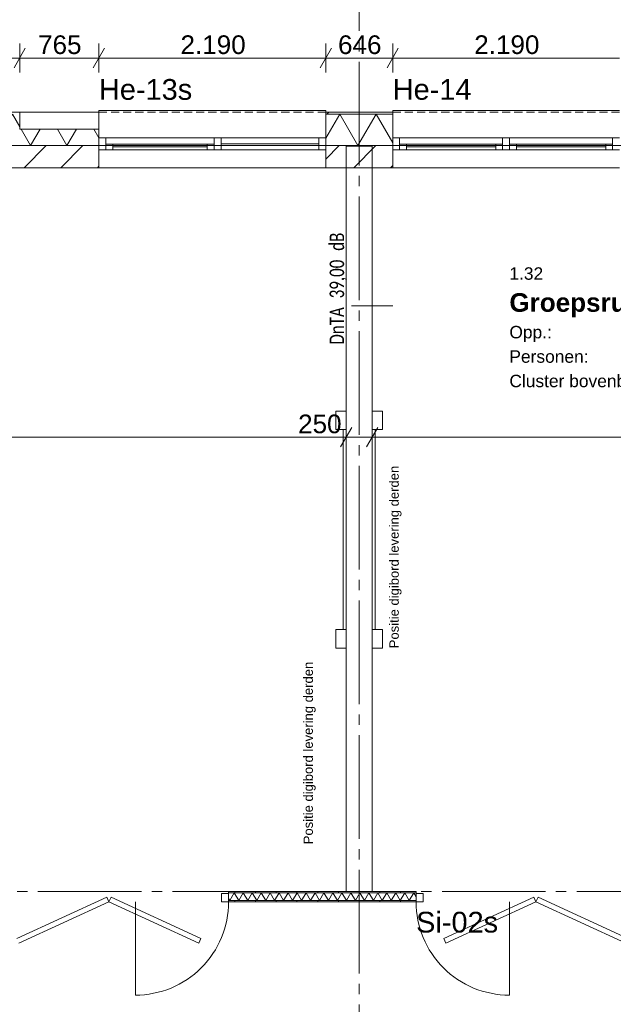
# Model space of a CAD drawing. Header units: millimetres. Extents: x 10 to 584, y 10 to 831.
# Tile 50 of 61: x 261 to 319, y 680 to 775. Entities that reach past the tile are written whole.
import ezdxf
from ezdxf.xclip import XClip

# ---------------------------------------------------------------- set-up
doc = ezdxf.new("R2010")
doc.units = ezdxf.units.MM
doc.header["$MEASUREMENT"] = 0
doc.header["$XCLIPFRAME"] = 0
doc.linetypes.add('B0204', pattern=[13, 10, -1, 1, -1])
doc.linetypes.add('B0702', pattern=[1.1737, 0.7812, -0.3925])
for name, color, linetype in [('21 Buitenwanden', 7, 'Continuous'), ('21 Buitenwanden Doorsnede-arcering', 7, 'Continuous'), ('21 Buitenwanden Laagscheidingslijnen', 7, 'Continuous'), ('21 Buitenwanden Raamlabels', 7, 'Continuous'), ('21 Buitenwanden Ramen', 7, 'Continuous'), ('22 NC Binnenwanden', 7, 'Continuous'), ('22 NC Binnenwanden Deuren', 7, 'Continuous'), ('22 NC Binnenwanden Deurlabels', 7, 'Continuous'), ('22 NC Binnenwanden Doorsnede-arcering', 7, 'Continuous'), ('22 NC Binnenwanden Laagscheidingslijnen', 7, 'Continuous'), ('23 Vloeren', 7, 'Continuous'), ('28 Draagconstructies', 7, 'Continuous'), ('82 Interieur', 7, 'Continuous'), ('A Stramien', 7, 'Continuous'), ('Maatvoering 1_ 50_100', 7, 'Continuous'), ('Tekst_dim 1_ 50_100', 7, 'Continuous'), ('Z Ruimtefuncties', 7, 'Continuous')]:
    doc.layers.add(name, color=color, linetype=linetype)
doc.styles.add('GENERATED_STYLE_1', font='txt')
doc.styles.add('GENERATED_STYLE_2', font='txt')
doc.styles.add('GENERATED_STYLE_3', font='txt')
pattern_1 = [(45, (78, 259.188), (-1.767767, 1.767767), [])]
pattern_2 = [(90, (78, 259.1879), (-2, 0), [])]

# ---------------------------------------------------------------- blocks, each defined once
blk = doc.blocks.new('*X18')
at = {"layer": '21 Buitenwanden Doorsnede-arcering', "color": 7, "linetype": 'Continuous', "lineweight": 0}
for p, q in [((257.025, 766.228), (255.27, 763.188)), ((257.025, 766.228), (258.78, 763.188)), ((260.535, 766.228), (258.78, 763.188)), ((260.535, 766.228), (261.237, 765.012)), ((247.337, 764.768), (248.249, 763.188)), ((249.161, 764.768), (248.249, 763.188)), ((250.847, 764.768), (251.759, 763.188)), ((252.672, 764.768), (251.759, 763.188)), ((254.357, 764.768), (255.27, 763.188)), ((261.378, 764.768), (262.29, 763.188)), ((263.202, 764.768), (262.29, 763.188)), ((264.888, 764.768), (265.8, 763.188)), ((266.713, 764.768), (265.8, 763.188)), ((268.399, 764.768), (268.885, 763.925))]:
    blk.add_line(p, q, dxfattribs=at)
blk = doc.blocks.new('*X19')
at = {"layer": '21 Buitenwanden Doorsnede-arcering', "color": 7, "linetype": 'Continuous', "lineweight": 0}
for p, q in [((292.128, 766.228), (290.785, 763.903)), ((292.128, 766.228), (293.883, 763.188)), ((295.638, 766.228), (293.883, 763.188)), ((295.638, 766.228), (297.24, 763.453))]:
    blk.add_line(p, q, dxfattribs=at)
blk = doc.blocks.new('*X83')
at = {"layer": '22 NC Binnenwanden Doorsnede-arcering', "color": 7, "linetype": 'Continuous', "lineweight": 0}
for p, q in [((281.516, 690.313), (281.949, 691.063)), ((282.382, 690.313), (281.949, 691.063)), ((282.382, 690.313), (282.815, 691.063)), ((283.248, 690.313), (282.815, 691.063)), ((283.248, 690.313), (283.681, 691.063)), ((284.114, 690.313), (283.681, 691.063)), ((284.114, 690.313), (284.547, 691.063)), ((284.98, 690.313), (284.547, 691.063)), ((284.98, 690.313), (285.413, 691.063)), ((285.846, 690.313), (285.413, 691.063)), ((285.846, 690.313), (286.279, 691.063)), ((286.712, 690.313), (286.279, 691.063)), ((286.712, 690.313), (287.145, 691.063)), ((287.578, 690.313), (287.145, 691.063)), ((287.578, 690.313), (288.011, 691.063)), ((288.444, 690.313), (288.011, 691.063)), ((288.444, 690.313), (288.877, 691.063)), ((289.31, 690.313), (288.877, 691.063)), ((289.31, 690.313), (289.743, 691.063)), ((290.176, 690.313), (289.743, 691.063)), ((290.176, 690.313), (290.609, 691.063)), ((291.042, 690.313), (290.609, 691.063)), ((291.042, 690.313), (291.475, 691.063)), ((291.908, 690.313), (291.475, 691.063)), ((291.908, 690.313), (292.341, 691.063)), ((292.774, 690.313), (292.341, 691.063)), ((292.774, 690.313), (293.207, 691.063)), ((293.64, 690.313), (293.207, 691.063)), ((293.64, 690.313), (294.073, 691.063)), ((294.506, 690.313), (294.073, 691.063)), ((294.506, 690.313), (294.939, 691.063)), ((295.372, 690.313), (294.939, 691.063)), ((295.372, 690.313), (295.805, 691.063)), ((296.238, 690.313), (295.805, 691.063)), ((296.238, 690.313), (296.671, 691.063)), ((297.104, 690.313), (296.671, 691.063)), ((297.104, 690.313), (297.537, 691.063)), ((297.97, 690.313), (297.537, 691.063)), ((297.97, 690.313), (298.403, 691.063)), ((298.836, 690.313), (298.403, 691.063)), ((298.836, 690.313), (299.269, 691.063)), ((299.5, 690.664), (299.269, 691.063)), ((281.516, 690.313), (281.4, 690.514))]:
    blk.add_line(p, q, dxfattribs=at)
blk = doc.blocks.new('Drawing_2_2', base_point=(78, 259.188))
at = {"layer": '21 Buitenwanden Doorsnede-arcering', "linetype": 'Continuous', "lineweight": 0, "true_color": 0x000000}
h = blk.add_hatch(dxfattribs=at)
h.set_pattern_fill('145_Baksteen_0002', color=18, style=0, pattern_type=2)
h.set_pattern_definition([(45, (78, 259.188), (-4.596194, 4.596194), []), (45, (77.081, 260.107), (-4.596194, 4.596194), [])])
h.paths.add_polyline_path([(297.24, 766.428), (290.785, 766.428), (290.785, 766.228), (297.24, 766.228)])
h = blk.add_hatch(dxfattribs=at)
h.set_pattern_fill('130_Kalkzandsteen_0002', color=18, style=0, pattern_type=2)
h.set_pattern_definition(pattern_1)
h.paths.add_polyline_path([(247.145, 763.188), (247.145, 762.788), (247.145, 761.048), (268.885, 761.048), (268.885, 762.788), (268.885, 763.188)])
h = blk.add_hatch(dxfattribs=at)
h.set_pattern_fill('130_Kalkzandsteen_0002', color=18, style=0, pattern_type=2)
h.set_pattern_definition(pattern_1)
h.paths.add_polyline_path([(290.785, 761.048), (297.24, 761.048), (297.24, 762.788), (297.24, 763.188), (290.785, 763.188), (290.785, 762.788)])
at = {"layer": '22 NC Binnenwanden Doorsnede-arcering', "linetype": 'Continuous', "lineweight": 0, "true_color": 0x000000}
h = blk.add_hatch(dxfattribs=at)
h.set_pattern_fill('930_Lijnen_vert_200_0002', color=18, style=0, pattern_type=2)
h.set_pattern_definition(pattern_2)
h.paths.add_polyline_path([(299.5, 691.188), (281.4, 691.188), (281.4, 691.063), (299.5, 691.063)])
h = blk.add_hatch(dxfattribs=at)
h.set_pattern_fill('930_Lijnen_vert_200_0002', color=18, style=0, pattern_type=2)
h.set_pattern_definition(pattern_2)
h.paths.add_polyline_path([(281.4, 690.188), (299.5, 690.188), (299.5, 690.313), (281.4, 690.313)])
at = {"layer": '21 Buitenwanden', "color": 1, "linetype": 'Continuous', "lineweight": 0}
for p, q in [((261.237, 766.428), (261.237, 764.768)), ((290.785, 766.228), (290.785, 763.928)), ((297.24, 766.228), (297.24, 763.928)), ((261.237, 764.768), (268.885, 764.768)), ((268.885, 764.768), (268.885, 763.928)), ((268.885, 763.928), (268.885, 763.188)), ((290.785, 763.928), (290.785, 763.188)), ((297.24, 763.928), (297.24, 763.188))]:
    blk.add_line(p, q, dxfattribs=at)
at = {"layer": '21 Buitenwanden', "color": 2, "linetype": 'Continuous', "lineweight": 0}
for p, q in [((290.785, 766.428), (290.785, 766.228)), ((297.24, 766.428), (297.24, 766.228))]:
    blk.add_line(p, q, dxfattribs=at)
at = {"layer": '21 Buitenwanden', "color": 3, "linetype": 'Continuous', "lineweight": 0}
for p, q in [((268.885, 763.188), (268.885, 762.788)), ((290.785, 763.188), (290.785, 762.788)), ((297.24, 763.188), (297.24, 762.788)), ((268.885, 762.788), (268.885, 761.048)), ((290.785, 762.788), (290.785, 761.048)), ((297.24, 762.788), (297.24, 761.048))]:
    blk.add_line(p, q, dxfattribs=at)
at = {"layer": '21 Buitenwanden', "color": 2, "linetype": 'Continuous', "lineweight": 0, "flags": 128}
for points in [[(261.237, 766.428), (254.782, 766.428)], [(297.24, 766.428), (290.785, 766.428)]]:
    blk.add_lwpolyline(points, dxfattribs=at)
at = {"layer": '21 Buitenwanden', "color": 3, "linetype": 'Continuous', "lineweight": 0, "flags": 128}
for points in [[(247.145, 761.048), (268.885, 761.048)], [(290.785, 761.048), (297.24, 761.048)]]:
    blk.add_lwpolyline(points, dxfattribs=at)
at = {"layer": '21 Buitenwanden Laagscheidingslijnen', "color": 1, "linetype": 'Continuous', "lineweight": 0}
blk.add_line((297.24, 766.228), (290.785, 766.228), dxfattribs=at)
at = {"layer": '21 Buitenwanden Laagscheidingslijnen', "color": 3, "linetype": 'Continuous', "lineweight": 0}
for p, q in [((268.885, 763.188), (247.145, 763.188)), ((297.24, 763.188), (290.785, 763.188))]:
    blk.add_line(p, q, dxfattribs=at)
at = {"layer": '21 Buitenwanden Ramen', "color": 1, "linetype": 'Continuous', "lineweight": 0}
for p, q in [((261.237, 766.428), (268.885, 766.428)), ((290.785, 766.578), (268.885, 766.578)), ((268.885, 766.578), (268.885, 766.428)), ((268.885, 766.228), (268.885, 763.928)), ((290.785, 766.428), (290.785, 766.578)), ((290.785, 766.228), (290.785, 763.928)), ((297.24, 766.428), (297.24, 766.578)), ((297.24, 766.578), (319.14, 766.578)), ((297.24, 766.228), (297.24, 763.928)), ((268.885, 763.928), (269.555, 763.928)), ((268.885, 763.928), (268.885, 763.188)), ((268.885, 763.928), (268.885, 763.188)), ((269.555, 763.928), (269.555, 763.328)), ((269.555, 763.928), (280, 763.928)), ((269.555, 763.328), (269.555, 762.788)), ((269.555, 763.328), (270.225, 763.328)), ((269.555, 762.788), (269.555, 763.328)), ((270.225, 763.328), (270.225, 762.788)), ((270.225, 763.328), (279.33, 763.328)), ((279.33, 762.788), (279.33, 763.328)), ((279.33, 763.328), (280, 763.328)), ((280, 763.328), (280, 763.928)), ((280, 763.928), (280.335, 763.928)), ((280, 762.788), (280, 763.328)), ((280, 763.328), (280, 762.788)), ((280.335, 763.928), (280.67, 763.928)), ((280.67, 763.928), (280.67, 762.788)), ((280.67, 763.928), (290.115, 763.928)), ((290.115, 763.358), (280.67, 763.358)), ((290.115, 762.788), (290.115, 763.928)), ((290.115, 763.928), (290.785, 763.928)), ((290.785, 763.928), (290.785, 763.188)), ((290.785, 763.928), (290.785, 763.188)), ((297.91, 763.928), (297.24, 763.928)), ((297.24, 763.928), (297.24, 763.188)), ((297.24, 763.928), (297.24, 763.188)), ((297.91, 763.328), (297.91, 763.928)), ((307.855, 763.928), (297.91, 763.928)), ((297.91, 762.788), (297.91, 763.328)), ((298.58, 763.328), (297.91, 763.328)), ((297.91, 763.328), (297.91, 762.788)), ((298.58, 762.788), (298.58, 763.328)), ((307.185, 763.328), (298.58, 763.328)), ((307.855, 763.328), (307.185, 763.328)), ((307.185, 763.328), (307.185, 762.788)), ((308.19, 763.928), (307.855, 763.928)), ((307.855, 763.928), (307.855, 763.328)), ((307.855, 763.328), (307.855, 762.788)), ((307.855, 762.788), (307.855, 763.328)), ((308.525, 763.928), (308.19, 763.928)), ((308.525, 763.328), (308.525, 763.928)), ((318.47, 763.928), (308.525, 763.928)), ((308.525, 762.788), (308.525, 763.328)), ((309.195, 763.328), (308.525, 763.328)), ((308.525, 763.328), (308.525, 762.788)), ((309.195, 762.788), (309.195, 763.328)), ((317.8, 763.328), (309.195, 763.328)), ((318.47, 763.328), (317.8, 763.328)), ((317.8, 763.328), (317.8, 762.788)), ((319.14, 763.928), (318.47, 763.928)), ((318.47, 763.928), (318.47, 763.328)), ((318.47, 763.328), (318.47, 762.788)), ((318.47, 762.788), (318.47, 763.328)), ((269.555, 762.788), (268.885, 762.788)), ((270.225, 762.788), (269.555, 762.788)), ((279.33, 763.058), (270.225, 763.058)), ((279.33, 762.788), (270.225, 762.788)), ((279.33, 762.788), (270.225, 762.788)), ((280, 762.788), (279.33, 762.788)), ((280.335, 762.788), (280, 762.788)), ((280.67, 762.788), (280.335, 762.788)), ((290.115, 762.788), (280.67, 762.788)), ((290.785, 762.788), (290.115, 762.788)), ((297.24, 762.788), (297.91, 762.788)), ((297.91, 762.788), (298.58, 762.788)), ((298.58, 763.058), (307.185, 763.058)), ((298.58, 762.788), (307.185, 762.788)), ((298.58, 762.788), (307.185, 762.788)), ((307.185, 762.788), (307.855, 762.788)), ((307.855, 762.788), (308.19, 762.788)), ((308.19, 762.788), (308.525, 762.788)), ((308.525, 762.788), (309.195, 762.788)), ((309.195, 763.058), (317.8, 763.058)), ((309.195, 762.788), (317.8, 762.788)), ((309.195, 762.788), (317.8, 762.788)), ((317.8, 762.788), (318.47, 762.788)), ((318.47, 762.788), (319.14, 762.788))]:
    blk.add_line(p, q, dxfattribs=at)
at = {"layer": '21 Buitenwanden Ramen', "color": 9, "linetype": 'B0702', "lineweight": 0}
for p, q in [((290.785, 766.428), (268.885, 766.428)), ((297.24, 766.428), (319.14, 766.428))]:
    blk.add_line(p, q, dxfattribs=at)
at = {"layer": '21 Buitenwanden Ramen', "color": 2, "linetype": 'Continuous', "lineweight": 0}
for p, q in [((268.885, 766.428), (268.885, 766.228)), ((290.785, 766.428), (290.785, 766.228)), ((297.24, 766.428), (297.24, 766.228))]:
    blk.add_line(p, q, dxfattribs=at)
at = {"layer": '21 Buitenwanden Ramen', "color": 3, "linetype": 'Continuous', "lineweight": 0}
for p, q in [((268.885, 763.188), (268.885, 762.788)), ((268.885, 763.188), (268.885, 762.788)), ((290.785, 763.188), (290.785, 762.788)), ((290.785, 763.188), (290.785, 762.788)), ((297.24, 763.188), (297.24, 762.788)), ((297.24, 763.188), (297.24, 762.788)), ((268.885, 762.788), (268.885, 761.048)), ((290.785, 762.788), (290.785, 761.048)), ((297.24, 762.788), (297.24, 761.048))]:
    blk.add_line(p, q, dxfattribs=at)
at = {"layer": '21 Buitenwanden Ramen', "color": 9, "linetype": 'Continuous', "lineweight": 0}
for p, q in [((290.785, 761.048), (268.885, 761.048)), ((297.24, 761.048), (319.14, 761.048))]:
    blk.add_line(p, q, dxfattribs=at)
at = {"layer": '21 Buitenwanden Ramen', "color": 1, "linetype": 'Continuous', "lineweight": 0, "flags": 128}
blk.add_lwpolyline([(261.237, 766.428), (261.237, 764.768), (268.885, 764.768), (268.885, 766.428)], close=True, dxfattribs=at)
at = {"layer": '22 NC Binnenwanden', "color": 1, "linetype": 'Continuous', "lineweight": 0}
for p, q in [((281.4, 691.063), (281.4, 691.188)), ((281.4, 690.988), (281.4, 691.063)), ((281.4, 690.313), (281.4, 690.988)), ((299.5, 691.063), (299.5, 691.188)), ((299.5, 690.988), (299.5, 691.063)), ((299.5, 690.313), (299.5, 690.988)), ((281.4, 690.188), (281.4, 690.313)), ((299.5, 690.188), (299.5, 690.313))]:
    blk.add_line(p, q, dxfattribs=at)
at = {"layer": '22 NC Binnenwanden', "color": 1, "linetype": 'Continuous', "lineweight": 0, "flags": 128}
for points in [[(299.5, 691.188), (281.4, 691.188)], [(281.4, 690.188), (299.5, 690.188)]]:
    blk.add_lwpolyline(points, dxfattribs=at)
at = {"layer": '22 NC Binnenwanden', "color": 9, "linetype": 'Continuous', "lineweight": 0, "flags": 128}
for points in [[(272.4, 690.188), (272.4, 681.188, 0.414214), (281.4, 690.188)], [(308.5, 690.188), (308.5, 681.188, -0.414214), (299.5, 690.188)]]:
    blk.add_lwpolyline(points, format="xyb", dxfattribs=at)
at = {"layer": '22 NC Binnenwanden Deuren', "color": 1, "linetype": 'Continuous', "lineweight": 0}
for p, q in [((280.73, 690.188), (280.73, 690.988)), ((280.73, 690.988), (281.4, 690.988)), ((281.4, 691.063), (281.4, 691.188)), ((281.4, 690.988), (281.4, 691.063)), ((281.4, 690.988), (281.4, 690.188)), ((281.4, 690.313), (281.4, 690.988)), ((281.4, 690.313), (281.4, 690.988)), ((299.5, 691.063), (299.5, 691.188)), ((299.5, 690.988), (299.5, 691.063)), ((300.17, 690.988), (299.5, 690.988)), ((299.5, 690.988), (299.5, 690.188)), ((299.5, 690.313), (299.5, 690.988)), ((299.5, 690.313), (299.5, 690.988)), ((300.17, 690.188), (300.17, 690.988)), ((260.957, 686.646), (269.634, 690.642)), ((269.843, 690.188), (261.166, 686.192)), ((269.634, 690.642), (269.843, 690.188)), ((269.843, 690.188), (270.052, 690.642)), ((278.521, 686.192), (269.843, 690.188)), ((270.052, 690.642), (278.73, 686.646)), ((281.4, 690.188), (280.73, 690.188)), ((281.4, 690.188), (281.4, 690.313)), ((281.4, 690.188), (281.4, 690.313)), ((299.5, 690.188), (299.5, 690.313)), ((299.5, 690.188), (299.5, 690.313)), ((299.5, 690.188), (300.17, 690.188)), ((310.848, 690.642), (302.17, 686.646)), ((302.379, 686.192), (311.057, 690.188)), ((311.057, 690.188), (310.848, 690.642)), ((311.266, 690.642), (311.057, 690.188)), ((311.057, 690.188), (319.734, 686.192)), ((319.943, 686.646), (311.266, 690.642)), ((278.73, 686.646), (278.521, 686.192)), ((302.17, 686.646), (302.379, 686.192))]:
    blk.add_line(p, q, dxfattribs=at)
at = {"layer": '22 NC Binnenwanden Laagscheidingslijnen', "color": 9, "linetype": 'Continuous', "lineweight": 0}
for p, q in [((281.4, 691.063), (299.5, 691.063)), ((281.4, 690.313), (299.5, 690.313))]:
    blk.add_line(p, q, dxfattribs=at)
at = {"layer": '23 Vloeren', "color": 1, "linetype": 'Continuous', "lineweight": 0, "flags": 128}
blk.add_lwpolyline([(78, 439.188), (78, 259.188), (372, 259.188), (372, 439.188), (365.5, 439.188), (365.5, 505.188), (366, 505.188), (366, 654.438), (370, 654.438), (370, 763.188), (78, 763.188), (78, 475.188), (96, 475.188), (96, 439.188)], close=True, dxfattribs=at)
at = {"layer": '28 Draagconstructies', "color": 3, "linetype": 'Continuous', "lineweight": 0, "flags": 128}
for points in [[(295.25, 763.138), (292.75, 763.138)], [(292.75, 763.138), (292.75, 691.188)], [(295.25, 691.188), (295.25, 763.138)], [(292.75, 691.188), (295.25, 691.188)]]:
    blk.add_lwpolyline(points, dxfattribs=at)
at = {"layer": '82 Interieur', "color": 1, "linetype": 'Continuous', "lineweight": 0, "flags": 128}
for points in [[(292.75, 735.768), (292.75, 737.568), (291.75, 737.568), (291.75, 735.768)], [(295.25, 735.768), (295.25, 737.568), (296.25, 737.568), (296.25, 735.768)], [(292.45, 716.468), (292.45, 735.768), (292.75, 735.768), (292.75, 716.468)], [(295.55, 716.468), (295.55, 735.768), (295.25, 735.768), (295.25, 716.468)], [(292.75, 716.468), (292.75, 714.668), (291.75, 714.668), (291.75, 716.468)], [(295.25, 716.468), (295.25, 714.668), (296.25, 714.668), (296.25, 716.468)]]:
    blk.add_lwpolyline(points, close=True, dxfattribs=at)
at = {"layer": 'A Stramien', "color": 9, "linetype": 'B0204', "lineweight": 0}
for p, q in [((294, 784.271), (294, 233.204)), ((68, 763.188), (520.556, 763.188)), ((68, 691.188), (520.556, 691.188))]:
    blk.add_line(p, q, dxfattribs=at)
at = {"layer": 'Maatvoering 1_ 50_100', "color": 1, "linetype": 'Continuous', "lineweight": 0}
for p, q in [((261.237, 770.233), (261.237, 773.045)), ((268.885, 770.233), (268.885, 773.045)), ((290.785, 770.233), (290.785, 773.045)), ((297.24, 770.233), (297.24, 773.045)), ((261.778, 772.576), (260.696, 770.701)), ((269.426, 772.576), (268.344, 770.701)), ((291.326, 772.576), (290.244, 770.701)), ((297.781, 772.576), (296.699, 770.701)), ((254.782, 771.639), (261.237, 771.639)), ((261.237, 771.639), (268.885, 771.639)), ((268.885, 771.639), (290.785, 771.639)), ((290.785, 771.639), (297.24, 771.639)), ((297.24, 771.639), (319.14, 771.639)), ((293.291, 735.977), (292.209, 734.102)), ((292.75, 733.633), (292.75, 736.445)), ((295.791, 735.977), (294.709, 734.102)), ((295.25, 733.633), (295.25, 736.445)), ((216.5, 735.039), (292.75, 735.039)), ((292.75, 735.039), (295.25, 735.039)), ((295.25, 735.039), (367.86, 735.039))]:
    blk.add_line(p, q, dxfattribs=at)
at = {"layer": 'Tekst_dim 1_ 50_100', "color": 1, "linetype": 'Continuous', "lineweight": 0}
for p, q in [((293.26, 747.71), (293.25, 747.71)), ((297.24, 747.71), (293.26, 747.71))]:
    blk.add_line(p, q, dxfattribs=at)
at = {"layer": '21 Buitenwanden', "color": 4, "linetype": 'Continuous', "lineweight": 0}
for name in ['*X18', '*X19', '*X83']:
    blk.add_blockref(name, (0, 0), dxfattribs=at)
at = {"layer": '21 Buitenwanden Raamlabels', "color": 2, "linetype": 'Continuous', "lineweight": 0, "char_height": 2, "attachment_point": 7, "style": 'GENERATED_STYLE_1'}
for s, insert in [('\\A1;{\\pql;\\fArial|b0|i0|c0|p38;He-13s}', (268.885, 767.579)), ('\\A1;{\\pql;\\fArial|b0|i0|c0|p38;He-14}', (297.24, 767.582))]:
    blk.add_mtext(s, dxfattribs=dict(at, insert=insert))
at = {"layer": '22 NC Binnenwanden Deurlabels', "color": 2, "linetype": 'Continuous', "lineweight": 0, "insert": (299.5, 689.231), "char_height": 2, "attachment_point": 1, "style": 'GENERATED_STYLE_1'}
blk.add_mtext('\\A1;{\\pql;\\fArial|b0|i0|c0|p38;Si-02s}', dxfattribs=at)
at = {"layer": '82 Interieur', "color": 2, "linetype": 'Continuous', "lineweight": 0, "char_height": 0.9, "attachment_point": 7, "rotation": 90, "style": 'GENERATED_STYLE_1'}
for insert in [(298.095, 714.668), (289.806, 695.752)]:
    blk.add_mtext('\\A1;{\\pql;\\fArial|b0|i0|c0|p38;P\\fArial|b0|i0|c0|p38;ositie digibord levering derden}', dxfattribs=dict(at, insert=insert))
at = {"layer": 'Maatvoering 1_ 50_100', "color": 2, "linetype": 'Continuous', "lineweight": 0, "char_height": 1.8, "attachment_point": 7, "style": 'GENERATED_STYLE_1'}
for s, insert, width in [('\\A1;{\\pql;\\fArial|b0|i0|c0|p38;765}', (263.012, 771.999), 4.09784), ('\\A1;{\\pql;\\fArial|b0|i0|c0|p38;2.190}', (276.758, 771.999), 6.15497), ('\\A1;{\\pql;\\fArial|b0|i0|c0|p38;646}', (291.964, 771.999), 4.09784), ('\\A1;{\\pql;\\fArial|b0|i0|c0|p38;2.190}', (305.113, 771.999), 6.15497), ('\\A1;{\\pql;\\fArial|b0|i0|c0|p38;250}', (288.11, 735.399), 4.09784)]:
    blk.add_mtext(s, dxfattribs=dict(at, insert=insert, width=width))
at = {"layer": 'Tekst_dim 1_ 50_100', "color": 2, "linetype": 'Continuous', "lineweight": 0, "insert": (291.151, 743.976), "char_height": 1.4, "attachment_point": 1, "rotation": 90, "style": 'GENERATED_STYLE_2'}
blk.add_mtext('\\A1;{\\W0.750000x;\\pql;\\pt0,30;\\fCalibri|b0|i0|c0|p34;DnTA \\fCalibri|b0|i0|c0|p34;\\A1{\\H.66x;\\S^  ;}\\fCalibri|b0|i0|c0|p34;\\fCalibri|b0|i0|c0|p34;\\A1{\\H.66x;\\S^  ;}\\fCalibri|b0|i0|c0|p34;\\fCalibri|b0|i0|c0|p34;\\fCalibri|b0|i0|c0|p34;\\fCalibri|b0|i0|c0|p34;\\fCalibri|b0|i0|c0|p34;\\fCalibri|b0|i0|c0|p34;39,00 \\fCalibri|b0|i0|c0|p34;\\A1{\\H.66x;\\S^  ;}\\fCalibri|b0|i0|c0|p34;\\fCalibri|b0|i0|c0|p34;\\A1{\\H.66x;\\S^  ;}\\fCalibri|b0|i0|c0|p34;\\fCalibri|b0|i0|c0|p34;\\fCalibri|b0|i0|c0|p34;\\fCalibri|b0|i0|c0|p34;\\fCalibri|b0|i0|c0|p34;\\fCalibri|b0|i0|c0|p34;dB\\fCalibri|b0|i0|c0|p34;\\A1{\\H.66x;\\S^  ;}\\fCalibri|b0|i0|c0|p34;\\fCalibri|b0|i0|c0|p34;\\A1{\\H.66x;\\S^  ;}\\fCalibri|b0|i0|c0|p34;\\fCalibri|b0|i0|c0|p34;\\fCalibri|b0|i0|c0|p34;\\fCalibri|b0|i0|c0|p34;\\fCalibri|b0|i0|c0|p34;\\fCalibri|b0|i0|c0|p34;\\fCalibri|b0|i0|c0|p34;\\fCalibri|b0|i0|c0|p34;\\fCalibri|b0|i0|c0|p34;\\fCalibri|b0|i0|c0|p34;\\fCalibri|b0|i0|c0|p34;\\fCalibri|b0|i0|c0|p34;\\fCalibri|b0|i0|c0|p34;\\fCalibri|b0|i0|c0|p34;\\fCalibri|b0|i0|c0|p34;\\fCalibri|b0|i0|c0|p34;\\fCalibri|b0|i0|c0|p34;\\fCalibri|b0|i0|c0|p34;\\fCalibri|b0|i0|c0|p34;\\fCalibri|b0|i0|c0|p34;\\fCalibri|b0|i0|c0|p34;\\fCalibri|b0|i0|c0|p34;\\fCalibri|b0|i0|c0|p34;\\fCalibri|b0|i0|c0|p34;\\fCalibri|b0|i0|c0|p34;\\fCalibri|b0|i0|c0|p34;}', dxfattribs=at)
at = {"layer": 'Z Ruimtefuncties', "color": 2, "linetype": 'Continuous', "lineweight": 0, "attachment_point": 1}
for s, insert, char_height, style in [('\\A1;{\\pql;\\pt0;\\fArial|b0|i0|c0|p38;1.32}', (308.503, 751.439), 1.2, 'GENERATED_STYLE_1'), ('\\A1;{\\pql;\\pt0;\\fArial|b1|i0|c0|p38;Groepsruimte}', (308.503, 748.945), 1.8, 'GENERATED_STYLE_3'), ('\\A1;{\\pql;\\pt0;\\fArial|b0|i0|c0|p38;Opp.: }', (308.503, 745.782), 1.2, 'GENERATED_STYLE_1'), ('\\A1;{\\pql;\\pt0;\\fArial|b0|i0|c0|p38;Personen: }', (308.503, 743.425), 1.2, 'GENERATED_STYLE_1'), ('\\A1;{\\pql;\\pt0;\\fArial|b0|i0|c0|p38;Cluster bovenbouw 7-8}', (308.503, 741.068), 1.2, 'GENERATED_STYLE_1')]:
    blk.add_mtext(s, dxfattribs=dict(at, insert=insert, char_height=char_height, style=style))

msp = doc.modelspace()

# ---------------------------------------------------------------- block references
at = {"color": 4, "linetype": 'Continuous', "lineweight": 0}
ref = msp.add_blockref('Drawing_2_2', (78, 259.188), dxfattribs=at)
XClip(ref).set_block_clipping_path([(30, 141.736842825), (586.5626696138, 807.8168177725)])

doc.saveas('drawing.dxf')
